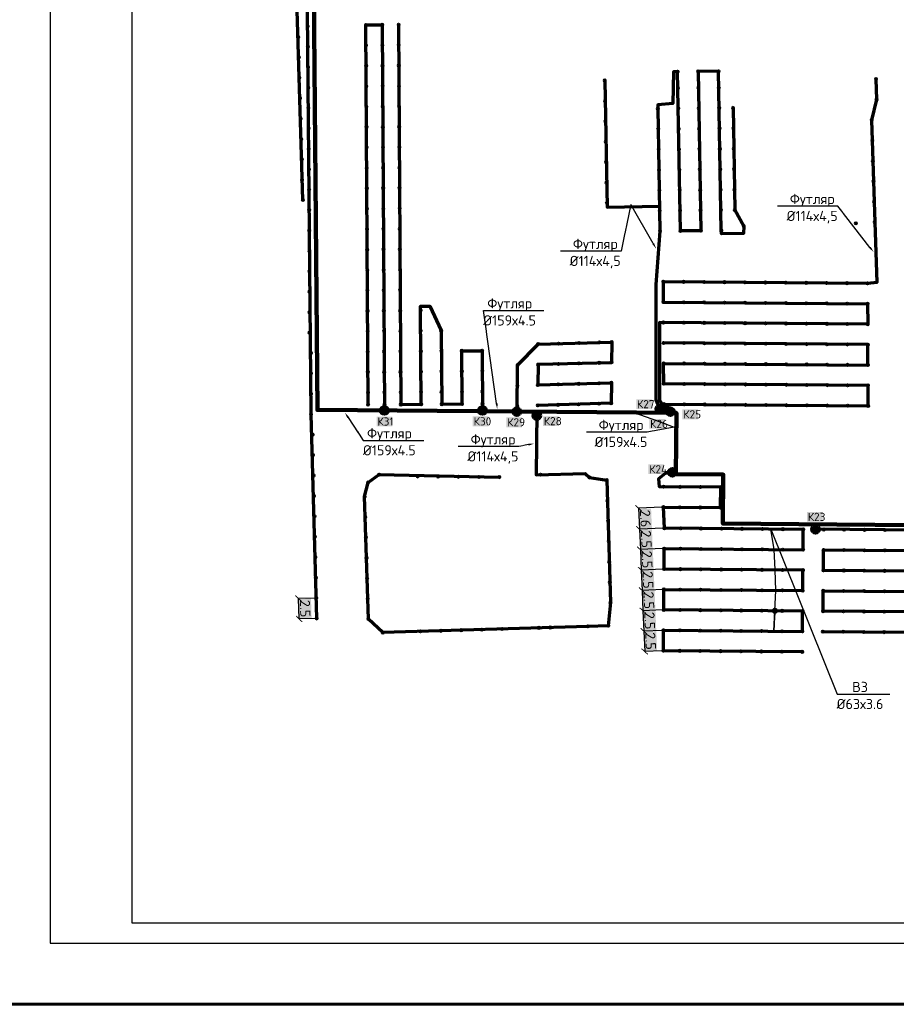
# Model space of a CAD drawing. Header units: millimetres. Extents: x -76021 to 1074922, y 19208 to 400534.
# Tile 92 of 109: x 484750 to 592013, y 19208 to 139747. Entities that reach past the tile are written whole.
import ezdxf
from ezdxf import colors
from ezdxf.entities.mleader import LeaderData, LeaderLine
from ezdxf.math import Vec2, Vec3

# ---------------------------------------------------------------- set-up
doc = ezdxf.new("R2010")
doc.units = ezdxf.units.MM
doc.layers.get('Defpoints').update_dxf_attribs({"color": 4, "lineweight": 30})
doc.layers.add('В3', color=5, linetype='производственный водопровод', lineweight=50)
doc.styles.add('GOST', font='isocpeur.ttf')
doc.styles.get("Standard").update_dxf_attribs({"font": 'arial.ttf'})
doc.linetypes.add('производственный водопровод', pattern='A,5,-0.5,["В3",Standard,S=0.7,R=0,X=0,Y=-0.35],-2', length=7.5)
doc.dimstyles.new('500 К', dxfattribs={"dimscale": 5, "dimtxt": 250, "dimasz": 150, "dimexe": 1.25, "dimexo": 30, "dimgap": 30, "dimtad": 1, "dimdec": 1, "dimlfac": 0.001, "dimzin": 4, "dimdsep": 46, "dimtxsty": 'GOST', "dimblk": 'ARCHTICK', "dimcen": 2.5, "dimclrd": 256, "dimclre": 256, "dimclrt": 256, "dimadec": 1, "dimazin": 0, "dimtfac": 1, "dimtdec": 1, "dimtmove": 1, "dimatfit": 3, "dimfxl": 1, "dimtfill": 2, "dimtfillclr": 120, "dimlwd": -1, "dimarcsym": 0})

# ---------------------------------------------------------------- blocks, each defined once
blk = doc.blocks.new('фонтан разбрызгиватель')
h = blk.add_hatch(color=256)
h.dxf.hatch_style = 1
h.set_gradient(color1=(0, 0, 255), color2=(0, 0, 255), tint=1)
h.paths.add_polyline_path([(150, 0, 1), (-150, 0, 1)])
at = {"lineweight": 35}
blk.add_circle((0, 0), 150, dxfattribs=at)
blk = doc.blocks.new('Приямок')
at = {"layer": 'В3', "ltscale": 1000}
h = blk.add_hatch(color=256, dxfattribs=at)
h.set_gradient(color1=(0, 0, 255), color2=(0, 0, 255), tint=1)
h.paths.add_polyline_path([(500, 0, 1), (-500, 0, 1)])
at = {"color": 1, "lineweight": 53, "ltscale": 1250}
blk.add_circle((0, 0), 500, dxfattribs=at)
blk = doc.blocks.new('_Dot')
at = {"color": 0, "linetype": 'ByBlock', "lineweight": -2}
blk.add_line((-0.5, 0), (-1, 0), dxfattribs=at)
at = {"color": 0, "linetype": 'ByBlock', "const_width": 0.5}
blk.add_lwpolyline([(-0.25, 0, 1), (0.25, 0, 1)], format="xyb", close=True, dxfattribs=at)
blk = doc.blocks.new('_ArchTick')
at = {"color": 0, "linetype": 'ByBlock', "const_width": 0.15}
blk.add_lwpolyline([(-0.5, -0.5), (0.5, 0.5)], dxfattribs=at)
blk = doc.blocks.new('*D373')
at = {"lineweight": -2, "ltscale": 1250, "transparency": 16777216}
for p, q in [((563371, 80063), (560471, 79940)), ((563481, 77489), (560581, 77366))]:
    blk.add_line(p, q, dxfattribs=at)
at = {"linetype": 'Continuous', "ltscale": 1250, "transparency": 16777216}
blk.add_line((560477, 79940), (560587, 77366), dxfattribs=at)
at = {"layer": 'Defpoints', "color": 0, "ltscale": 1250, "transparency": 16777216}
for p in [(563521, 80070), (560587, 77366), (563631, 77496)]:
    blk.add_point(p, dxfattribs=at)
at = {"ltscale": 1250, "transparency": 16777216, "xscale": 750, "yscale": 750, "zscale": 750}
for p, rotation in [((560477, 79940), 92.44384520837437), ((560587, 77366), 272.4438452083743)]:
    blk.add_blockref('_ArchTick', p, dxfattribs=dict(at, rotation=rotation))
at = {"ltscale": 1250, "transparency": 16777216, "insert": (561307, 78686), "char_height": 1250, "attachment_point": 5, "rotation": 272.44385, "style": 'GOST', "bg_fill": 1, "box_fill_scale": 1.1, "bg_fill_color": 120, "bg_fill_transparency": 0}
blk.add_mtext('2.6', dxfattribs=at)
blk = doc.blocks.new('*D374')
at = {"lineweight": -2, "ltscale": 1250, "transparency": 16777216}
for p, q in [((563481, 77489), (560581, 77366)), ((563461, 74989), (560687, 74871))]:
    blk.add_line(p, q, dxfattribs=at)
at = {"linetype": 'Continuous', "ltscale": 1250, "transparency": 16777216}
blk.add_line((560587, 77366), (560694, 74871), dxfattribs=at)
at = {"layer": 'Defpoints', "color": 0, "ltscale": 1250, "transparency": 16777216}
for p in [(563631, 77496), (560694, 74871), (563611, 74996)]:
    blk.add_point(p, dxfattribs=at)
at = {"ltscale": 1250, "transparency": 16777216, "xscale": 750, "yscale": 750, "zscale": 750}
for p, rotation in [((560587, 77366), 92.44384520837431), ((560694, 74871), 272.4438452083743)]:
    blk.add_blockref('_ArchTick', p, dxfattribs=dict(at, rotation=rotation))
at = {"ltscale": 1250, "transparency": 16777216, "insert": (561415, 76152), "char_height": 1250, "attachment_point": 5, "rotation": 272.44385, "style": 'GOST', "bg_fill": 1, "box_fill_scale": 1.1, "bg_fill_color": 120, "bg_fill_transparency": 0}
blk.add_mtext('2.5', dxfattribs=at)
blk = doc.blocks.new('*D375')
at = {"lineweight": -2, "ltscale": 1250, "transparency": 16777216}
for p, q in [((563461, 74989), (560687, 74871)), ((563440, 72490), (560794, 72377))]:
    blk.add_line(p, q, dxfattribs=at)
at = {"linetype": 'Continuous', "ltscale": 1250, "transparency": 16777216}
blk.add_line((560694, 74871), (560800, 72377), dxfattribs=at)
at = {"layer": 'Defpoints', "color": 0, "ltscale": 1250, "transparency": 16777216}
for p in [(563611, 74996), (560800, 72377), (563590, 72496)]:
    blk.add_point(p, dxfattribs=at)
at = {"ltscale": 1250, "transparency": 16777216, "xscale": 750, "yscale": 750, "zscale": 750}
for p, rotation in [((560694, 74871), 92.44384520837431), ((560800, 72377), 272.4438452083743)]:
    blk.add_blockref('_ArchTick', p, dxfattribs=dict(at, rotation=rotation))
at = {"ltscale": 1250, "transparency": 16777216, "insert": (561521, 73657), "char_height": 1250, "attachment_point": 5, "rotation": 272.44385, "style": 'GOST', "bg_fill": 1, "box_fill_scale": 1.1, "bg_fill_color": 120, "bg_fill_transparency": 0}
blk.add_mtext('2.5', dxfattribs=at)
blk = doc.blocks.new('*D376')
at = {"lineweight": -2, "ltscale": 1250, "transparency": 16777216}
for p, q in [((563440, 72490), (560794, 72377)), ((563419, 69990), (560900, 69882))]:
    blk.add_line(p, q, dxfattribs=at)
at = {"linetype": 'Continuous', "ltscale": 1250, "transparency": 16777216}
blk.add_line((560800, 72377), (560907, 69882), dxfattribs=at)
at = {"layer": 'Defpoints', "color": 0, "ltscale": 1250, "transparency": 16777216}
for p in [(563590, 72496), (563569, 69996), (560907, 69882)]:
    blk.add_point(p, dxfattribs=at)
at = {"ltscale": 1250, "transparency": 16777216, "xscale": 750, "yscale": 750, "zscale": 750}
for p, rotation in [((560800, 72377), 92.44384520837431), ((560907, 69882), 272.4438452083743)]:
    blk.add_blockref('_ArchTick', p, dxfattribs=dict(at, rotation=rotation))
at = {"ltscale": 1250, "transparency": 16777216, "insert": (561628, 71163), "char_height": 1250, "attachment_point": 5, "rotation": 272.44385, "style": 'GOST', "bg_fill": 1, "box_fill_scale": 1.1, "bg_fill_color": 120, "bg_fill_transparency": 0}
blk.add_mtext('2.5', dxfattribs=at)
blk = doc.blocks.new('*D377')
at = {"lineweight": -2, "ltscale": 1250, "transparency": 16777216}
for p, q in [((563419, 69990), (560900, 69882)), ((563399, 67490), (561007, 67388))]:
    blk.add_line(p, q, dxfattribs=at)
at = {"linetype": 'Continuous', "ltscale": 1250, "transparency": 16777216}
blk.add_line((560907, 69882), (561013, 67388), dxfattribs=at)
at = {"layer": 'Defpoints', "color": 0, "ltscale": 1250, "transparency": 16777216}
for p in [(563569, 69996), (561013, 67388), (563549, 67496)]:
    blk.add_point(p, dxfattribs=at)
at = {"ltscale": 1250, "transparency": 16777216, "xscale": 750, "yscale": 750, "zscale": 750}
for p, rotation in [((560907, 69882), 92.44384520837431), ((561013, 67388), 272.4438452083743)]:
    blk.add_blockref('_ArchTick', p, dxfattribs=dict(at, rotation=rotation))
at = {"ltscale": 1250, "transparency": 16777216, "insert": (561734, 68668), "char_height": 1250, "attachment_point": 5, "rotation": 272.44385, "style": 'GOST', "bg_fill": 1, "box_fill_scale": 1.1, "bg_fill_color": 120, "bg_fill_transparency": 0}
blk.add_mtext('2.5', dxfattribs=at)
blk = doc.blocks.new('*D378')
at = {"lineweight": -2, "ltscale": 1250, "transparency": 16777216}
for p, q in [((563399, 67490), (561007, 67388)), ((563378, 64990), (561113, 64893))]:
    blk.add_line(p, q, dxfattribs=at)
at = {"linetype": 'Continuous', "ltscale": 1250, "transparency": 16777216}
blk.add_line((561013, 67388), (561120, 64893), dxfattribs=at)
at = {"layer": 'Defpoints', "color": 0, "ltscale": 1250, "transparency": 16777216}
for p in [(563549, 67496), (561120, 64893), (563528, 64996)]:
    blk.add_point(p, dxfattribs=at)
at = {"ltscale": 1250, "transparency": 16777216, "xscale": 750, "yscale": 750, "zscale": 750}
for p, rotation in [((561013, 67388), 92.44384520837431), ((561120, 64893), 272.4438452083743)]:
    blk.add_blockref('_ArchTick', p, dxfattribs=dict(at, rotation=rotation))
at = {"ltscale": 1250, "transparency": 16777216, "insert": (561841, 66174), "char_height": 1250, "attachment_point": 5, "rotation": 272.44385, "style": 'GOST', "bg_fill": 1, "box_fill_scale": 1.1, "bg_fill_color": 120, "bg_fill_transparency": 0}
blk.add_mtext('2.5', dxfattribs=at)
blk = doc.blocks.new('*D379')
at = {"lineweight": -2, "ltscale": 1250, "transparency": 16777216}
for p, q in [((563378, 64990), (561113, 64893)), ((563358, 62490), (561220, 62399))]:
    blk.add_line(p, q, dxfattribs=at)
at = {"linetype": 'Continuous', "ltscale": 1250, "transparency": 16777216}
blk.add_line((561120, 64893), (561226, 62399), dxfattribs=at)
at = {"layer": 'Defpoints', "color": 0, "ltscale": 1250, "transparency": 16777216}
for p in [(563528, 64996), (561226, 62399), (563507, 62496)]:
    blk.add_point(p, dxfattribs=at)
at = {"ltscale": 1250, "transparency": 16777216, "xscale": 750, "yscale": 750, "zscale": 750}
for p, rotation in [((561120, 64893), 92.44384520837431), ((561226, 62399), 272.4438452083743)]:
    blk.add_blockref('_ArchTick', p, dxfattribs=dict(at, rotation=rotation))
at = {"ltscale": 1250, "transparency": 16777216, "insert": (561947, 63679), "char_height": 1250, "attachment_point": 5, "rotation": 272.44385, "style": 'GOST', "bg_fill": 1, "box_fill_scale": 1.1, "bg_fill_color": 120, "bg_fill_transparency": 0}
blk.add_mtext('2.5', dxfattribs=at)
blk = doc.blocks.new('*D380')
at = {"lineweight": -2, "ltscale": 1250, "transparency": 16777216}
for p, q in [((520875, 68941), (518861, 68881)), ((520950, 66442), (518936, 66382))]:
    blk.add_line(p, q, dxfattribs=at)
at = {"linetype": 'Continuous', "ltscale": 1250, "transparency": 16777216}
blk.add_line((518943, 66382), (518867, 68881), dxfattribs=at)
at = {"layer": 'Defpoints', "color": 0, "ltscale": 1250, "transparency": 16777216}
for p in [(518867, 68881), (521025, 68946), (521100, 66447)]:
    blk.add_point(p, dxfattribs=at)
at = {"ltscale": 1250, "transparency": 16777216, "xscale": 750, "yscale": 750, "zscale": 750}
for p, rotation in [((518867, 68881), 91.72548285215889), ((518943, 66382), 271.7254828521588)]:
    blk.add_blockref('_ArchTick', p, dxfattribs=dict(at, rotation=rotation))
at = {"ltscale": 1250, "transparency": 16777216, "insert": (519680, 67655), "char_height": 1250, "attachment_point": 5, "rotation": 271.72548, "style": 'GOST', "bg_fill": 1, "box_fill_scale": 1.1, "bg_fill_color": 120, "bg_fill_transparency": 0}
blk.add_mtext('2.5', dxfattribs=at)

msp = doc.modelspace()

# ---------------------------------------------------------------- linework, layer by layer
at = {"color": 3, "lineweight": 60, "ltscale": 1250}
msp.add_lwpolyline([(-76021.28, 19208.49), (1074921.53, 19208.49), (1074921.53, 337864.85), (-76021.28, 337864.85)], close=True, dxfattribs=at)
at = {"layer": 'В3', "lineweight": 70, "ltscale": 1250}
for points in [[(519399.154, 117679.542), (516800.881, 205107.174), (519089.074, 206426.158), (524088.966, 206458.958), (524359.085, 197463.012), (521889.152, 196447.063), (521664.053, 203943.684), (519164.107, 203927.284), (519389.206, 196430.663), (519577.892, 195747.455), (522304.499, 194844.9)], [(521100.026, 66446.923), (520400.99, 91436.628), (519459.665, 194432.326), (520616.019, 194751.685), (521674.493, 194035.251)], [(527383.541, 92605.351), (527112.532, 139104.659), (529112.458, 139121.893), (529373.691, 91898.729)], [(531112.383, 139139.127), (531369.612, 92639.839), (533874.143, 92661.415), (533805.903, 104161.206), (533802.859, 104674.2), (534932.559, 104680.904), (536319.64, 101682.787), (536383.207, 92682.906), (538874.04, 92704.501), (538833.377, 99204.368), (541333.284, 99225.911), (541374.365, 91799.733)], [(572035.91, 128949.798), (572253.365, 116451.689), (573349.466, 114477.522), (573314.027, 113563.071), (570621.988, 113527.686), (570596.931, 113936.096), (570257.701, 133433.145), (567757.811, 133409.657), (568097.041, 113912.608), (565597.152, 113889.12), (565257.922, 133386.169), (564754.245, 133377.406), (564665.125, 129495.257), (562834.943, 129327.572), (562836.316, 128863.363), (563097.262, 113865.633), (562586.664, 107311.998), (562591.242, 93194.819), (563286.775, 91618.974)], [(556327.886, 132303.344), (556613.763, 116805.981), (563044.156, 116917.863)], [(589528.452, 132472.666), (589596.463, 129973.591), (588994.398, 127454.32), (589370.783, 114959.988), (589632.358, 107556.349), (588489.784, 107468.979), (563490.634, 107675.201), (563504.464, 105175.24), (588503.613, 104969.017), (588517.443, 102469.056), (563018.415, 102691.779), (563024.722, 93187.855), (564039.434, 91621.722)], [(545624.771, 91764.671), (545671.738, 97458.234), (548191.376, 100028.279), (557187.834, 100280.749), (557167.756, 97726.963), (548170.754, 97528.364), (548150.132, 95028.449), (557146.333, 95289.945), (557125.711, 92790.03), (548129.51, 92528.534)], [(563573.611, 92675.431), (588572.76, 92469.209), (588558.931, 94969.17), (563559.782, 95175.393), (563545.952, 97675.354), (588545.102, 97469.132), (588531.272, 99969.094), (563532.123, 100175.316)], [(548023.698, 91744.882), (547960.188, 84045.932), (553958.861, 84172.088), (554463.05, 83706.006), (556584.503, 83371.735), (557036.165, 68378.536)], [(563573.611, 92675.431), (564504.199, 91608.931)], [(580506.881, 62356.078), (563507.46, 62496.309), (563528.082, 64996.224), (580527.504, 64855.993), (580548.126, 67355.908), (563548.704, 67496.139), (563569.327, 69996.054), (580568.748, 69855.823), (580589.37, 72355.738), (563589.949, 72495.969), (563610.571, 74995.884), (580609.993, 74855.653), (580630.615, 77355.567), (563631.193, 77495.799), (563521.341, 80069.716), (570521.103, 80011.974), (570541.725, 82511.889), (563042.018, 82578.152), (562963.723, 83575.082), (563781.571, 84244.509), (565054.968, 84392.717)], [(557036.165, 68378.536), (556771.369, 65551.998), (554272.502, 65476.721), (529183.889, 64720.766), (527409.948, 66371.612), (526958.286, 81364.811), (527395.36, 83101.541), (528733.565, 84054.698), (543437.947, 83747.337)], [(583027.419, 64835.371), (603026.738, 64670.393), (603047.36, 67170.308), (583048.041, 67335.285), (583068.663, 69835.2), (603067.983, 69670.223), (603088.605, 72170.138), (583089.285, 72335.115), (583109.908, 74835.03), (603109.227, 74670.053), (603129.849, 77169.967), (582130.678, 77356.529), (582135.681, 77963.027)]]:
    msp.add_lwpolyline(points, dxfattribs=at)
at = {"layer": 'В3', "color": 1, "lineweight": 90, "ltscale": 1250}
msp.add_lwpolyline([(616108.477, 96406.298), (616040.882, 93398.326, -0.4100550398), (613520.891, 90954.576), (608145.478, 90998.918), (608036.181, 77749.369), (570787.448, 78056.64), (570836.941, 84056.436), (565052.588, 84104.152), (565114.455, 91603.897), (521184.398, 91966.284), (520342.83, 189624.375, -0.4151175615), (528049.671, 197441.04), (592901.137, 197799.79), (610709.568, 197898.304, -0.4086747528), (618500.118, 190338.12), (618818.587, 177331.069), (623021.382, 170347.335), (621357.152, 96288.352)], format="xyb", close=True, dxfattribs=at)

# ---------------------------------------------------------------- block references
at = {"transparency": 33554687, "xscale": -1}
for p, rotation in [((519991.674, 138934.864), 240.4389130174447), ((527112.532, 139104.659), 240.4389130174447), ((529112.458, 139121.893), 240.4389130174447), ((531112.383, 139139.127), 240.4389130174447), ((518826.775, 137637.582), 240.4389130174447), ((520013.217, 136434.957), 240.4389130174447), ((527126.361, 136604.697), 240.4389130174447), ((529126.287, 136621.931), 240.4389130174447), ((531126.213, 136639.166), 240.4389130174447), ((518901.808, 135138.708), 240.4389130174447), ((520034.76, 133935.05), 240.4389130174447), ((527140.191, 134104.735), 240.4389130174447), ((529140.117, 134121.97), 240.4389130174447), ((531140.042, 134139.204), 240.4389130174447), ((518976.841, 132639.835), 240.4389130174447), ((565257.922, 133386.169), 240.4389130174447), ((567757.811, 133409.657), 240.4389130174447), ((570257.701, 133433.145), 240.4389130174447), ((589528.452, 132472.666), 240.4389130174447), ((520056.303, 131435.143), 240.4389130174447), ((527154.02, 131604.773), 240.4389130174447), ((529153.946, 131622.008), 240.4389130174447), ((531153.872, 131639.242), 240.4389130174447), ((556327.886, 132303.344), 240.4389130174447), ((565292.714, 131386.472), 240.4389130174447), ((567792.604, 131409.96), 240.4389130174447), ((570292.494, 131433.448), 240.4389130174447), ((519051.874, 130140.961), 240.4389130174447), ((520077.846, 128935.236), 240.4389130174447), ((527167.85, 129104.812), 240.4389130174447), ((529167.776, 129122.046), 240.4389130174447), ((531167.701, 129139.28), 240.4389130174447), ((556372.762, 129803.747), 240.4389130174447), ((562836.316, 128863.363), 240.4389130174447), ((565336.206, 128886.85), 240.4389130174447), ((567836.095, 128910.338), 240.4389130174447), ((570335.985, 128933.826), 240.4389130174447), ((572035.91, 128949.798), 240.4389130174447), ((589596.463, 129973.591), 240.4389130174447), ((519126.907, 127642.087), 240.4389130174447), ((520099.389, 126435.328), 240.4389130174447), ((527181.679, 126604.85), 240.4389130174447), ((529181.605, 126622.084), 240.4389130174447), ((531181.531, 126639.319), 240.4389130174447), ((556417.639, 127304.15), 240.4389130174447), ((562879.807, 126363.741), 240.4389130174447), ((565379.697, 126387.229), 240.4389130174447), ((567879.586, 126410.717), 240.4389130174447), ((570379.476, 126434.204), 240.4389130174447), ((572079.401, 126450.176), 240.4389130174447), ((588994.398, 127454.32), 240.4389130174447), ((519201.94, 125143.213), 240.4389130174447), ((527195.509, 124104.888), 240.4389130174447), ((529195.435, 124122.123), 240.4389130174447), ((531195.36, 124139.357), 240.4389130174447), ((556462.515, 124804.553), 240.4389130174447), ((572122.892, 123950.554), 240.4389130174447), ((589069.675, 124955.453), 240.4389130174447), ((520120.932, 123935.421), 240.4389130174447), ((562923.298, 123864.119), 240.4389130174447), ((565423.188, 123887.607), 240.4389130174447), ((567923.077, 123911.095), 240.4389130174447), ((570422.967, 123934.583), 240.4389130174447), ((519276.973, 122644.34), 240.4389130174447), ((527209.338, 121604.926), 240.4389130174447), ((529209.264, 121622.161), 240.4389130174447), ((531209.19, 121639.395), 240.4389130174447), ((556507.392, 122304.955), 240.4389130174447), ((589144.952, 122456.587), 240.4389130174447), ((520142.475, 121435.514), 240.4389130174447), ((562966.789, 121364.498), 240.4389130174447), ((565466.679, 121387.985), 240.4389130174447), ((567966.568, 121411.473), 240.4389130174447), ((570466.458, 121434.961), 240.4389130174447), ((572166.383, 121450.933), 240.4389130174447), ((519298.516, 120144.432), 240.4389130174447), ((531223.019, 119139.433), 240.4389130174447), ((556552.268, 119805.358), 240.4389130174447), ((589220.229, 119957.721), 240.4389130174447), ((520164.018, 118935.607), 240.4389130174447), ((527223.168, 119104.965), 240.4389130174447), ((529223.094, 119122.199), 240.4389130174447), ((563010.28, 118864.876), 240.4389130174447), ((565510.17, 118888.364), 240.4389130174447), ((568010.059, 118911.852), 240.4389130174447), ((570509.949, 118935.339), 240.4389130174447), ((572209.874, 118951.311), 240.4389130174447), ((519399.158, 117679.403), 240), ((556597.145, 117305.761), 240.4389130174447), ((589295.506, 117458.854), 240.4389130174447), ((520172.495, 116437.619), 240), ((527236.997, 116605.003), 240.4389130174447), ((529236.923, 116622.237), 240.4389130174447), ((531236.849, 116639.472), 240.4389130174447), ((563053.771, 116365.254), 240.4389130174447), ((565553.661, 116388.742), 240.4389130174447), ((568053.55, 116412.23), 240.4389130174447), ((570553.44, 116435.718), 240.4389130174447), ((572253.365, 116451.689), 240.4389130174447), ((573349.466, 114477.522), 240.4389130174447), ((587060.57, 114824.704), 240.4389130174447), ((589370.783, 114959.988), 240.4389130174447), ((520174.887, 113937.62), 240), ((527250.827, 114105.041), 240.4389130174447), ((529250.752, 114122.276), 240.4389130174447), ((531250.678, 114139.51), 240.4389130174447), ((563097.262, 113865.633), 240.4389130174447), ((565597.152, 113889.12), 240.4389130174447), ((568097.041, 113912.608), 240.4389130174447), ((570596.931, 113936.096), 240.4389130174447), ((520177.279, 111437.621), 240), ((527264.656, 111605.079), 240.4389130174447), ((529264.582, 111622.314), 240.4389130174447), ((531264.508, 111639.548), 240.4389130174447), ((520179.671, 108937.622), 240), ((527278.486, 109105.118), 240.4389130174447), ((529278.411, 109122.352), 240.4389130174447), ((531278.337, 109139.586), 240.4389130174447), ((563490.634, 107675.201), 240.4389130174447), ((565990.549, 107654.579), 240.4389130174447), ((568490.464, 107633.957), 240.4389130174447), ((570990.379, 107613.335), 240.4389130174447), ((573490.294, 107592.713), 240.4389130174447), ((575990.209, 107572.09), 240.4389130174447), ((578490.124, 107551.468), 240.4389130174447), ((580990.039, 107530.846), 240.4389130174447), ((583489.954, 107510.224), 240.4389130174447), ((585989.869, 107489.601), 240.4389130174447), ((588489.784, 107468.979), 240.4389130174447), ((520182.063, 106437.623), 240), ((527292.315, 106605.156), 240.4389130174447), ((529292.241, 106622.39), 240.4389130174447), ((531292.167, 106639.625), 240.4389130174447), ((563504.464, 105175.24), 240.4389130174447), ((566004.379, 105154.617), 240.4389130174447), ((568504.293, 105133.995), 240.4389130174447), ((571004.208, 105113.373), 240.4389130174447), ((573504.123, 105092.751), 240.4389130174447), ((576004.038, 105072.129), 240.4389130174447), ((578503.953, 105051.506), 240.4389130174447), ((581003.868, 105030.884), 240.4389130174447), ((583503.783, 105010.262), 240.4389130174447), ((586003.698, 104989.64), 240.4389130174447), ((588503.613, 104969.017), 240.4389130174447), ((520184.455, 103937.624), 240), ((527306.145, 104105.194), 240.4389130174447), ((529306.07, 104122.429), 240.4389130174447), ((531305.996, 104139.663), 240.4389130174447), ((533805.903, 104161.206), 240.4389130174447), ((563518.293, 102675.278), 240.4389130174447), ((566018.208, 102654.656), 240.4389130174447), ((568518.123, 102634.033), 240.4389130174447), ((571018.038, 102613.411), 240.4389130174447), ((573517.953, 102592.789), 240.4389130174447), ((576017.868, 102572.167), 240.4389130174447), ((578517.783, 102551.545), 240.4389130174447), ((581017.698, 102530.922), 240.4389130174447), ((583517.613, 102510.3), 240.4389130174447), ((586017.528, 102489.678), 240.4389130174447), ((588517.443, 102469.056), 240.4389130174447), ((520186.847, 101437.625), 240), ((527319.974, 101605.232), 240.4389130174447), ((529319.9, 101622.467), 240.4389130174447), ((531319.826, 101639.701), 240.4389130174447), ((533819.733, 101661.244), 240.4389130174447), ((536319.64, 101682.787), 240.4389130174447), ((548191.376, 100028.279), 240.4389130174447), ((550690.392, 100098.41), 240.4389130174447), ((553189.409, 100168.54), 240.4389130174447), ((555688.425, 100238.67), 240.4389130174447), ((557187.578, 100289.775), 240.4389130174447), ((563532.123, 100175.316), 240.4389130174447), ((566032.038, 100154.694), 240.4389130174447), ((568531.952, 100134.072), 240.4389130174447), ((571031.867, 100113.449), 240.4389130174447), ((573531.782, 100092.827), 240.4389130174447), ((576031.697, 100072.205), 240.4389130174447), ((578531.612, 100051.583), 240.4389130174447), ((581031.527, 100030.961), 240.4389130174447), ((583531.442, 100010.338), 240.4389130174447), ((586031.357, 99989.716), 240.4389130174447), ((588531.272, 99969.094), 240.4389130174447), ((520393.772, 98941.246), 240), ((527333.804, 99105.271), 240.4389130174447), ((529333.729, 99122.505), 240.4389130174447), ((531333.655, 99139.739), 240.4389130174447), ((533833.562, 99161.282), 240.4389130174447), ((536333.47, 99182.825), 240.4389130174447), ((538833.377, 99204.368), 240.4389130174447), ((541333.284, 99225.911), 240.4389130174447), ((545671.738, 97458.234), 240.4389130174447), ((548170.754, 97528.364), 240.4389130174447), ((550669.77, 97598.495), 240.4389130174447), ((553168.786, 97668.625), 240.4389130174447), ((555667.803, 97738.755), 240.4389130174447), ((557166.955, 97789.86), 240.4389130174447), ((563545.952, 97675.354), 240.4389130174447), ((566045.867, 97654.732), 240.4389130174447), ((568545.782, 97634.11), 240.4389130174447), ((571045.697, 97613.488), 240.4389130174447), ((573545.612, 97592.866), 240.4389130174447), ((576045.527, 97572.243), 240.4389130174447), ((578545.442, 97551.621), 240.4389130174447), ((581045.357, 97530.999), 240.4389130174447), ((583545.272, 97510.377), 240.4389130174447), ((586045.187, 97489.754), 240.4389130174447), ((588545.102, 97469.132), 240.4389130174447), ((520396.164, 96441.247), 240), ((527347.633, 96605.309), 240.4389130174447), ((529347.559, 96622.543), 240.4389130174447), ((531347.485, 96639.778), 240.4389130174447), ((533847.392, 96661.321), 240.4389130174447), ((536347.299, 96682.864), 240.4389130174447), ((538847.206, 96704.407), 240.4389130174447), ((541347.113, 96725.949), 240.4389130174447), ((548150.132, 95028.449), 240.4389130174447), ((550649.148, 95098.58), 240.4389130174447), ((553148.164, 95168.71), 240.4389130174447), ((555647.18, 95238.841), 240.4389130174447), ((557146.333, 95289.945), 240.4389130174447), ((563559.782, 95175.393), 240.4389130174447), ((566059.697, 95154.77), 240.4389130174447), ((568559.611, 95134.148), 240.4389130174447), ((571059.526, 95113.526), 240.4389130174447), ((573559.441, 95092.904), 240.4389130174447), ((576059.356, 95072.282), 240.4389130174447), ((578559.271, 95051.659), 240.4389130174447), ((581059.186, 95031.037), 240.4389130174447), ((520398.556, 93941.248), 240), ((527361.463, 94105.347), 240.4389130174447), ((529361.388, 94122.582), 240.4389130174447), ((531361.314, 94139.816), 240.4389130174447), ((533861.221, 94161.359), 240.4389130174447), ((536361.129, 94182.902), 240.4389130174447), ((538861.036, 94204.445), 240.4389130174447), ((541360.943, 94225.988), 240.4389130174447), ((545651.116, 94958.319), 240.4389130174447), ((583559.101, 95010.415), 240.4389130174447), ((586059.016, 94989.793), 240.4389130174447), ((588558.931, 94969.17), 240.4389130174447), ((529383.467, 92622.586), 240.4389130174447), ((531383.393, 92639.82), 240.4389130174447), ((533883.3, 92661.363), 240.4389130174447), ((536383.207, 92682.906), 240.4389130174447), ((538883.114, 92704.449), 240.4389130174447), ((541383.021, 92725.992), 240.4389130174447), ((553127.542, 92668.795), 240.4389130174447), ((555626.558, 92738.926), 240.4389130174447), ((557125.711, 92790.03), 240.4389130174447), ((563573.611, 92675.431), 240.4389130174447), ((566073.526, 92654.809), 240.4389130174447), ((568573.441, 92634.186), 240.4389130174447), ((571073.356, 92613.564), 240.4389130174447), ((520400.948, 91441.25), 240), ((527383.541, 92605.351), 240.4389130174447), ((545630.493, 92458.404), 240.4389130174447), ((548129.51, 92528.534), 240.4389130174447), ((550628.526, 92598.665), 240.4389130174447), ((573573.271, 92592.942), 240.4389130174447), ((576073.186, 92572.32), 240.4389130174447), ((578573.101, 92551.698), 240.4389130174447), ((581073.016, 92531.075), 240.4389130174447), ((583572.931, 92510.453), 240.4389130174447), ((586072.846, 92489.831), 240.4389130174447), ((588572.76, 92469.209), 240.4389130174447), ((520594.834, 88941.251), 240), ((520650.966, 86441.881), 240), ((520707.099, 83942.511), 240), ((527395.36, 83101.541), 240.4389130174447), ((528733.565, 84054.698), 240.4389130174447), ((533438.287, 83829.826), 240.4389130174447), ((535938.202, 83809.204), 240.4389130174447), ((538438.117, 83788.582), 240.4389130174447), ((540938.032, 83767.959), 240.4389130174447), ((543437.947, 83747.337), 240.4389130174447), ((548481.117, 84056.888), 240.4389130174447), ((554463.05, 83706.006), 240.4389130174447), ((556584.503, 83371.735), 240.4389130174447), ((563541.963, 82569.631), 240.4389130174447), ((565541.895, 82553.133), 240.4389130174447), ((568041.81, 82532.511), 240.4389130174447), ((570541.725, 82511.889), 240.4389130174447), ((520763.231, 81443.141), 240), ((526958.286, 81364.811), 240.4389130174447), ((556659.78, 80872.868), 240.4389130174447), ((563521.341, 80069.716), 240.4389130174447), ((565521.273, 80053.218), 240.4389130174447), ((568021.188, 80032.596), 240.4389130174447), ((570521.103, 80011.974), 240.4389130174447), ((520819.364, 78943.772), 240), ((527033.563, 78865.944), 240.4389130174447), ((556735.057, 78374.002), 240.4389130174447), ((563631.193, 77495.799), 240.4389130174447), ((565631.125, 77479.301), 240.4389130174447), ((568131.04, 77458.679), 240.4389130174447), ((570630.955, 77438.056), 240.4389130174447), ((573130.87, 77417.434), 240.4389130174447), ((575630.785, 77396.812), 240.4389130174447), ((578130.7, 77376.19), 240.4389130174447), ((580630.615, 77355.567), 240.4389130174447), ((583130.53, 77334.945), 240.4389130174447), ((585630.445, 77314.323), 240.4389130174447), ((588130.36, 77293.701), 240.4389130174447), ((590630.275, 77273.079), 240.4389130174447), ((520875.496, 76444.402), 240), ((527108.84, 76367.078), 240.4389130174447), ((556810.334, 75875.135), 240.4389130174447), ((563610.571, 74995.884), 240.4389130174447), ((565610.503, 74979.386), 240.4389130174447), ((568110.418, 74958.764), 240.4389130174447), ((570610.333, 74938.141), 240.4389130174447), ((573110.248, 74917.519), 240.4389130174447), ((575610.163, 74896.897), 240.4389130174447), ((578110.078, 74876.275), 240.4389130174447), ((580609.993, 74855.653), 240.4389130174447), ((583109.908, 74835.03), 240.4389130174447), ((585609.822, 74814.408), 240.4389130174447), ((588109.737, 74793.786), 240.4389130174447), ((590609.652, 74773.164), 240.4389130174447), ((520931.629, 73945.032), 240), ((527184.117, 73868.211), 240.4389130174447), ((556885.611, 73376.269), 240.4389130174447), ((563589.949, 72495.969), 240.4389130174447), ((565589.881, 72479.471), 240.4389130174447), ((568089.796, 72458.849), 240.4389130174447), ((570589.711, 72438.226), 240.4389130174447), ((573089.626, 72417.604), 240.4389130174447), ((575589.54, 72396.982), 240.4389130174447), ((578089.455, 72376.36), 240.4389130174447), ((580589.37, 72355.738), 240.4389130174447), ((583089.285, 72335.115), 240.4389130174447), ((585589.2, 72314.493), 240.4389130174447), ((588089.115, 72293.871), 240.4389130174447), ((590589.03, 72273.249), 240.4389130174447), ((520987.761, 71445.662), 240), ((527259.394, 71369.345), 240.4389130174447), ((556960.888, 70877.403), 240.4389130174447), ((563569.327, 69996.054), 240.4389130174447), ((565569.258, 69979.556), 240.4389130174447), ((568069.173, 69958.934), 240.4389130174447), ((570569.088, 69938.312), 240.4389130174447), ((573069.003, 69917.689), 240.4389130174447), ((575568.918, 69897.067), 240.4389130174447), ((578068.833, 69876.445), 240.4389130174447), ((580568.748, 69855.823), 240.4389130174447), ((583068.663, 69835.2), 240.4389130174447), ((585568.578, 69814.578), 240.4389130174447), ((588068.493, 69793.956), 240.4389130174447), ((590568.408, 69773.334), 240.4389130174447), ((521043.894, 68946.293), 240), ((527334.671, 68870.478), 240.4389130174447), ((557036.165, 68378.536), 240.4389130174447), ((563548.704, 67496.139), 240.4389130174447), ((565548.636, 67479.641), 240.4389130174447), ((568048.551, 67459.019), 240.4389130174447), ((570548.466, 67438.397), 240.4389130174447), ((573048.381, 67417.774), 240.4389130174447), ((575548.296, 67397.152), 240.4389130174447), ((578048.211, 67376.53), 240.4389130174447), ((580548.126, 67355.908), 240.4389130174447), ((583048.041, 67335.285), 240.4389130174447), ((585547.956, 67314.663), 240.4389130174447), ((521100.026, 66446.923), 240), ((527409.948, 66371.612), 240.4389130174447), ((588047.871, 67294.041), 240.4389130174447), ((590547.786, 67273.419), 240.4389130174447), ((536280.669, 64934.553), 240.4389130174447), ((538779.536, 65009.83), 240.4389130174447), ((541278.402, 65085.107), 240.4389130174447), ((543777.269, 65160.384), 240.4389130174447), ((548275.225, 65296.005), 240.4389130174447), ((549674.59, 65338.16), 240.4389130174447), ((554272.502, 65476.721), 240.4389130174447), ((556771.369, 65551.998), 240.4389130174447), ((563528.082, 64996.224), 240.4389130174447), ((565528.014, 64979.726), 240.4389130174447), ((568027.929, 64959.104), 240.4389130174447), ((570527.844, 64938.482), 240.4389130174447), ((573027.759, 64917.859), 240.4389130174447), ((575527.674, 64897.237), 240.4389130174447), ((533781.803, 64859.276), 240.4389130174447), ((578027.589, 64876.615), 240.4389130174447), ((580527.504, 64855.993), 240.4389130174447), ((583027.419, 64835.371), 240.4389130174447), ((585527.334, 64814.748), 240.4389130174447), ((588027.249, 64794.126), 240.4389130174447), ((590527.163, 64773.504), 240.4389130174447), ((563507.46, 62496.309), 240.4389130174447), ((565507.392, 62479.811), 240.4389130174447), ((568007.307, 62459.189), 240.4389130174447), ((570507.222, 62438.567), 240.4389130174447), ((573007.137, 62417.944), 240.4389130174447), ((575507.052, 62397.322), 240.4389130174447), ((578006.967, 62376.7), 240.4389130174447), ((580506.881, 62356.078), 240.4389130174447)]:
    msp.add_blockref('фонтан разбрызгиватель', p, dxfattribs=dict(at, rotation=rotation))
at = {"transparency": 33554687, "rotation": 123.0120526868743}
msp.add_blockref('фонтан разбрызгиватель', (529183.889, 64720.766), dxfattribs=at)
at = {"layer": 'В3', "rotation": 330.4389130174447}
for p in [(529373.691, 91898.729), (541373.818, 91898.568), (545586.782, 91764.984), (548019.842, 91277.415), (563081.498, 92084.062), (563758.41, 92055.461), (564367.14, 91766.007), (564612.916, 84341.267), (582130.293, 77356.532)]:
    msp.add_blockref('Приямок', p, dxfattribs=at)

# ---------------------------------------------------------------- texts
at = {"ltscale": 1250, "char_height": 1000, "attachment_point": 1, "style": 'GOST', "bg_fill": 1, "box_fill_scale": 1.1, "bg_fill_color": 3, "bg_fill_transparency": 0}
for s, heights, insert in [('К25', [0], (565948.14, 91938.54)), ('К30', [0], (540294.28, 91070.07)), ('К29', [0], (544402.86, 90952.18)), ('К28', [1280.95], (548875.12, 91099.54)), ('К24', [0], (561781.504, 85210.049)), ('К23', [0], (581181.724, 79381.596))]:
    msp.add_mtext_dynamic_manual_height_columns(s, width=1718.58, gutter_width=7500, heights=heights, dxfattribs=dict(at, insert=insert))

# ---------------------------------------------------------------- dimensions: what is measured, and where the dimension line sits
at = {"ltscale": 1250}
for p1, p2, distance, picture, middle in [((563521.341, 80069.716), (563631.193, 77495.799), -3046.696, '*D373', (561306.637, 78685.892)), ((521100.026, 66446.923), (521024.749, 68945.789), 2158.502, '*D380', (519679.513, 67654.698))]:
    dim = msp.add_aligned_dim(p1=p1, p2=p2, distance=distance, dimstyle='500 К', dxfattribs=at)
    dim.commit()
    dim.dimension.update_dxf_attribs({"geometry": picture, "text_midpoint": middle})
for base, p1, p2, picture, middle in [((560693.73, 74871.396), (563631.193, 77495.799), (563610.571, 74995.884), '*D374', (561414.794, 76151.687)), ((560800.193, 72376.905), (563610.571, 74995.884), (563589.949, 72495.969), '*D375', (561521.257, 73657.196)), ((560906.655, 69882.414), (563589.949, 72495.969), (563569.327, 69996.054), '*D376', (561627.719, 71162.705)), ((561013.118, 67387.922), (563569.327, 69996.054), (563548.704, 67496.139), '*D377', (561734.182, 68668.214)), ((561119.58, 64893.431), (563548.704, 67496.139), (563528.082, 64996.224), '*D378', (561840.644, 66173.723)), ((561226.043, 62398.94), (563528.082, 64996.224), (563507.46, 62496.309), '*D379', (561947.106, 63679.232))]:
    dim = msp.add_linear_dim(base=base, p1=p1, p2=p2, angle=92.44384521, dimstyle='500 К', dxfattribs=at)
    dim.commit()
    dim.dimension.update_dxf_attribs({"geometry": picture, "text_midpoint": middle})

# ---------------------------------------------------------------- next in the draw order: leaders
at = {"ltscale": 0.6}
ml = msp.add_multileader_mtext('Standard', dxfattribs=at)
ml.set_content('Футляр\\P%%C114х4,5', color=256, style='GOST')
ml.set_leader_properties()
ml.build(insert=Vec2(0, 0))
ml.multileader.update_dxf_attribs({"text_left_attachment_type": 6, "text_right_attachment_type": 6, "dogleg_length": 0.001, "arrow_head_size": 750, "scale": 500})
ctx = ml.context
ctx.base_point, ctx.scale, ctx.char_height, ctx.arrow_head_size, ctx.landing_gap_size, ctx.plane_origin = Vec3(578559.198, 116929.825), 500, 1250, 750, 0, Vec3(583033.484, 102560.229)
ctx.left_attachment, ctx.right_attachment, ctx.text_align_type = 6, 6, 1
notes = []
notes.append((ctx, [(1, (1, 1, 0), (584872.198, 116929.825), (-1, 0), 0.5, [(2, [(589250.634, 111280.243)], 0, [])])]))
ctx.mtext.insert, ctx.mtext.alignment, ctx.mtext.flow_direction = Vec3(581715.448, 118429.825), 2, 5
ctx.mtext.has_bg_fill, ctx.mtext.bg_color, ctx.mtext.bg_scale_factor, ctx.mtext.bg_transparency, ctx.mtext.use_window_bg_color = 1, -1027028792, 1.5, 0, 1
ml = msp.add_multileader_mtext('Standard', dxfattribs=at)
ml.set_content('Футляр\\P%%C114х4,5', color=256, style='GOST')
ml.set_leader_properties()
ml.build(insert=Vec2(0, 0))
ml.multileader.update_dxf_attribs({"text_left_attachment_type": 6, "text_right_attachment_type": 6, "dogleg_length": 0.001, "arrow_head_size": 750, "scale": 500})
ctx = ml.context
ctx.base_point, ctx.scale, ctx.char_height, ctx.arrow_head_size, ctx.landing_gap_size, ctx.plane_origin = Vec3(552017.908, 111424.937), 500, 1250, 750, 0, Vec3(556417.942, 102975.942)
ctx.left_attachment, ctx.right_attachment, ctx.text_align_type = 6, 6, 1
notes.append((ctx, [(1, (1, 1, 0), (558330.908, 111424.937), (-1, 0), 0.5, [(0, [(562635.092, 111695.956), (559535.201, 117106.849)], 0, [])])]))
ctx.mtext.insert, ctx.mtext.alignment, ctx.mtext.flow_direction = Vec3(555174.158, 112924.937), 2, 5
ctx.mtext.has_bg_fill, ctx.mtext.bg_color, ctx.mtext.bg_scale_factor, ctx.mtext.bg_transparency, ctx.mtext.use_window_bg_color = 1, -1027028792, 1.5, 0, 1
ml = msp.add_multileader_mtext('Standard', dxfattribs=at)
ml.set_content('Футляр\\P%%C159х4.5', color=256, style='GOST')
ml.set_leader_properties()
ml.build(insert=Vec2(0, 0))
ml.multileader.update_dxf_attribs({"text_left_attachment_type": 6, "text_right_attachment_type": 6, "dogleg_length": 0.001, "arrow_head_size": 750, "scale": 500})
ctx = ml.context
ctx.base_point, ctx.scale, ctx.char_height, ctx.arrow_head_size, ctx.landing_gap_size, ctx.plane_origin = Vec3(541508.656, 104141.526), 500, 1250, 750, 0, Vec3(544926.577, 89975.5)
ctx.left_attachment, ctx.right_attachment, ctx.text_align_type = 6, 6, 1
notes.append((ctx, [(0, (1, 1, 0), (541508.156, 104141.526), (1, 0), 0.5, [(0, [(543204.153, 92034.647)], 0, [])])]))
ctx.mtext.insert, ctx.mtext.alignment, ctx.mtext.flow_direction = Vec3(544696.156, 105641.526), 2, 5
ctx.mtext.has_bg_fill, ctx.mtext.bg_color, ctx.mtext.bg_scale_factor, ctx.mtext.bg_transparency, ctx.mtext.use_window_bg_color = 1, -1027028792, 1.5, 0, 1
ml = msp.add_multileader_mtext('Standard', dxfattribs=at)
ml.set_content('Футляр\\P%%C159х4.5', color=256, style='GOST')
ml.set_leader_properties()
ml.build(insert=Vec2(0, 0))
ml.multileader.update_dxf_attribs({"text_left_attachment_type": 6, "text_right_attachment_type": 6, "dogleg_length": 0.001, "arrow_head_size": 750, "scale": 500})
ctx = ml.context
ctx.base_point, ctx.scale, ctx.char_height, ctx.arrow_head_size, ctx.landing_gap_size, ctx.plane_origin = Vec3(526791.51, 88243.127), 500, 1250, 750, 0, Vec3(526253.903, 89597.624)
ctx.left_attachment, ctx.right_attachment, ctx.text_align_type = 6, 6, 1
notes.append((ctx, [(0, (1, 1, 0), (526791.01, 88243.127), (1, 0), 0.5, [(0, [(524531.479, 91656.772)], 0, [])])]))
ctx.mtext.insert, ctx.mtext.alignment, ctx.mtext.flow_direction = Vec3(529979.01, 89743.127), 2, 5
ctx.mtext.has_bg_fill, ctx.mtext.bg_color, ctx.mtext.bg_scale_factor, ctx.mtext.bg_transparency, ctx.mtext.use_window_bg_color = 1, -1027028792, 1.5, 0, 1
ml = msp.add_multileader_mtext('Standard', dxfattribs=at)
ml.set_content('Футляр\\P%%C159х4.5', color=256, style='GOST')
ml.set_leader_properties()
ml.build(insert=Vec2(0, 0))
ml.multileader.update_dxf_attribs({"text_left_attachment_type": 6, "text_right_attachment_type": 6, "dogleg_length": 0.001, "arrow_head_size": 750, "scale": 500})
ctx = ml.context
ctx.base_point, ctx.scale, ctx.char_height, ctx.arrow_head_size, ctx.landing_gap_size, ctx.plane_origin = Vec3(555144.058, 89264.548), 500, 1250, 750, 0, Vec3(561177.938, 89829.634)
ctx.left_attachment, ctx.right_attachment, ctx.text_align_type = 6, 6, 1
notes.append((ctx, [(1, (1, 1, 0), (561519.558, 89264.548), (-1, 0), 0.5, [(1, [(559455.513, 91888.782), (564850.088, 89863.385)], 0, [])])]))
ctx.mtext.insert, ctx.mtext.alignment, ctx.mtext.flow_direction = Vec3(558331.558, 90764.548), 2, 5
ctx.mtext.has_bg_fill, ctx.mtext.bg_color, ctx.mtext.bg_scale_factor, ctx.mtext.bg_transparency, ctx.mtext.use_window_bg_color = 1, -1027028792, 1.5, 0, 1
for ctx, leaders in notes:
    for number, flags, end, landing, length, lines in leaders:
        leader = LeaderData()
        leader.index, (leader.has_last_leader_line, leader.has_dogleg_vector, leader.attachment_direction) = number, flags
        leader.last_leader_point, leader.dogleg_vector, leader.dogleg_length = Vec3(end), Vec3(landing), length
        for number, points, colour, breaks in lines:
            line = LeaderLine()
            line.index, line.vertices, line.color, line.breaks = number, Vec3.list(points), colors.encode_raw_color(colour), breaks
            leader.lines.append(line)
        ctx.leaders.append(leader)

# ---------------------------------------------------------------- next in the draw order: linework, layer by layer
at = {"ltscale": 1250}
for points in [[(488475.86, 26693.165), (785475.86, 26693.165), (785475.86, 236693.165), (488475.86, 236693.165)], [(498475.86, 29193.165), (782975.86, 29193.165), (782975.86, 234193.165), (498475.86, 234193.165)]]:
    msp.add_lwpolyline(points, close=True, dxfattribs=at)

# ---------------------------------------------------------------- next in the draw order: texts
at = {"ltscale": 1250, "char_height": 1000, "attachment_point": 1, "style": 'GOST', "bg_fill": 1, "box_fill_scale": 1.1, "bg_fill_color": 3, "bg_fill_transparency": 0}
for s, insert in [('К27', (560285.95, 93178.85)), ('К31', (528518.88, 91055.19)), ('К26', (561893.77, 90764.548))]:
    msp.add_mtext_dynamic_manual_height_columns(s, width=1718.58, gutter_width=7500, heights=[0], dxfattribs=dict(at, insert=insert))

# ---------------------------------------------------------------- next in the draw order: leaders
at = {"ltscale": 0.6}
ml = msp.add_multileader_mtext('Standard', dxfattribs=at)
ml.set_content('Футляр\\P%%C114х4,5', color=256, style='GOST')
ml.set_leader_properties()
ml.build(insert=Vec2(0, 0))
ml.multileader.update_dxf_attribs({"text_left_attachment_type": 6, "text_right_attachment_type": 6, "dogleg_length": 0.001, "arrow_head_size": 750, "scale": 500})
ctx = ml.context
ctx.base_point, ctx.scale, ctx.char_height, ctx.arrow_head_size, ctx.landing_gap_size, ctx.plane_origin = Vec3(539500.43, 87497.437), 500, 1250, 750, 0, Vec3(541524.503, 79141.225)
ctx.left_attachment, ctx.right_attachment, ctx.text_align_type = 6, 6, 1
notes = []
notes.append((ctx, [(1, (1, 1, 0), (545813.43, 87497.437), (-1, 0), 0.5, [(2, [(547741.652, 87861.239)], 0, [])])]))
ctx.mtext.insert, ctx.mtext.alignment, ctx.mtext.flow_direction = Vec3(542656.68, 88997.437), 2, 5
ctx.mtext.has_bg_fill, ctx.mtext.bg_color, ctx.mtext.bg_scale_factor, ctx.mtext.bg_transparency, ctx.mtext.use_window_bg_color = 1, -1027028792, 1.5, 0, 1
ml = msp.add_multileader_mtext('Standard', dxfattribs=at)
ml.set_content('В3 \\P%%C63х3.6', color=256, style='GOST')
ml.set_leader_properties()
ml.set_arrow_properties(name='DOT')
ml.build(insert=Vec2(0, 0))
ml.multileader.update_dxf_attribs({"text_left_attachment_type": 6, "text_right_attachment_type": 6, "dogleg_length": 0.001, "arrow_head_size": 750, "scale": 500})
ctx = ml.context
ctx.base_point, ctx.scale, ctx.char_height, ctx.arrow_head_size, ctx.landing_gap_size, ctx.plane_origin = Vec3(584764.9, 57182.717), 500, 1250, 750, 0, Vec3(581362.817, 78412.143)
ctx.left_attachment, ctx.right_attachment, ctx.text_align_type = 6, 6, 1
notes.append((ctx, [(0, (1, 1, 0), (584764.4, 57182.717), (1, 0), 0.5, [(5, [(577157.256, 67383.88), (577043.966, 64884.729), (577271.488, 69883.022), (577196.391, 72383.727), (577063.127, 74888.296), (576663.127, 77388.296)], 0, [])])]))
ctx.mtext.insert, ctx.mtext.alignment, ctx.mtext.flow_direction = Vec3(587577.4, 58682.717), 2, 5
ctx.mtext.has_bg_fill, ctx.mtext.bg_color, ctx.mtext.bg_scale_factor, ctx.mtext.bg_transparency, ctx.mtext.use_window_bg_color = 1, -1027028792, 1.5, 0, 1
for ctx, leaders in notes:
    for number, flags, end, landing, length, lines in leaders:
        leader = LeaderData()
        leader.index, (leader.has_last_leader_line, leader.has_dogleg_vector, leader.attachment_direction) = number, flags
        leader.last_leader_point, leader.dogleg_vector, leader.dogleg_length = Vec3(end), Vec3(landing), length
        for number, points, colour, breaks in lines:
            line = LeaderLine()
            line.index, line.vertices, line.color, line.breaks = number, Vec3.list(points), colors.encode_raw_color(colour), breaks
            leader.lines.append(line)
        ctx.leaders.append(leader)

doc.saveas('drawing.dxf')
